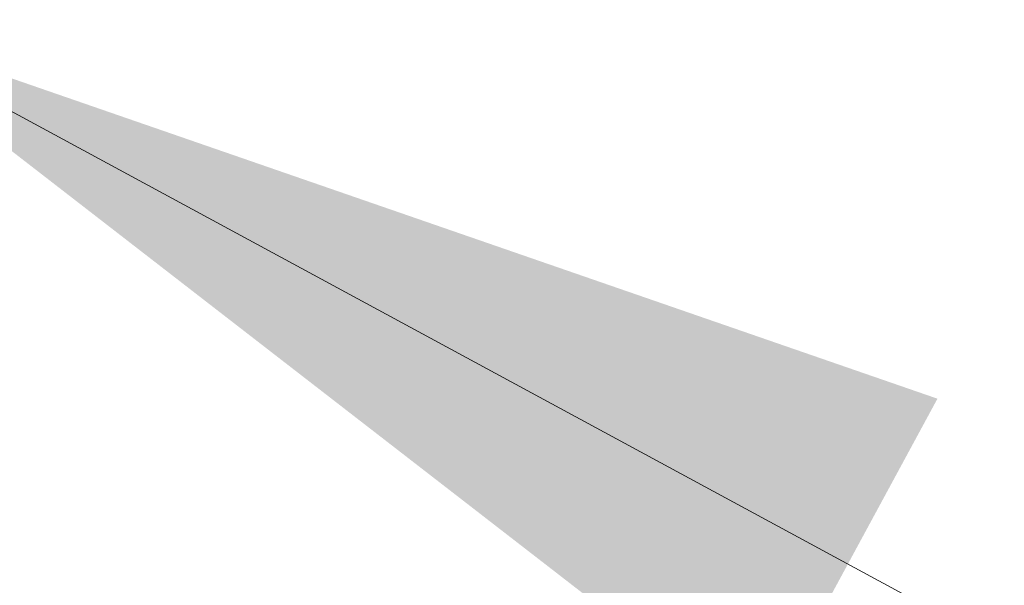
# Model space of a CAD drawing. Header units: inches. Extents: x 16 to 427, y 4 to 276.
# Tile 56 of 111: x 199.11 to 201.31, y 231.97 to 233.23. Entities that reach past the tile are written whole.
import ezdxf

# ---------------------------------------------------------------- set-up
doc = ezdxf.new("R2010")
doc.units = ezdxf.units.IN
doc.header["$LTSCALE"] = 26
doc.header["$MEASUREMENT"] = 0
doc.layers.get('0').update_dxf_attribs({"lineweight": 0})
doc.layers.add('Symbol (ANSI)', color=7, linetype='Continuous', lineweight=5)
doc.styles.add('ROMANS', font='tahoma.ttf')
doc.dimstyles.new('Default (ANSI)$7', dxfattribs={"dimscale": 26, "dimtxt": 0.07, "dimasz": 0.098425, "dimexe": 0.125, "dimexo": 0.0625, "dimgap": 0.031496, "dimtad": 0, "dimtih": 1, "dimtoh": 1, "dimrnd": 1e-08, "dimzin": 0, "dimdsep": 46, "dimtxsty": 'ROMANS', "dimblk": 'Filled-1', "dimcen": 0.09, "dimdle": 0.393701, "dimclrd": 256, "dimclre": 256, "dimclrt": 256, "dimadec": 0, "dimazin": 0, "dimtfac": 0.928571, "dimtofl": 0, "dimtmove": 0, "dimatfit": 3, "dimfxl": 1, "dimtolj": 1, "dimtzin": 0, "dimlwd": -1, "dimlwe": -1, "dimarcsym": 0})

# ---------------------------------------------------------------- blocks, each defined once
blk = doc.blocks.new('Filled-1')
at = {"color": 0}
for p, q in [((0, 0), (-1, 0.17857)), ((-1, 0.17857), (-1, -0.17857)), ((-1, 0), (0, 0)), ((-1, -0.17857), (0, 0))]:
    blk.add_line(p, q, dxfattribs=at)
at = {"color": 0, "flags": 128}
blk.add_lwpolyline([(-1, -0.17857), (0, 0), (-1, 0.17857), (-1, -0.17857)], dxfattribs=at)
at = {"color": 0}
blk.add_solid([(-1, -0.17857), (0, 0), (-1, 0.17857), (-1, -0.17857)], dxfattribs=at)

msp = doc.modelspace()

# ---------------------------------------------------------------- leaders
at = {"layer": 'Symbol (ANSI)', "annotation_type": 0, "has_hookline": 1, "hookline_direction": 0, "text_width": 20.7668}
msp.add_leader([(198.7077, 233.2343), (205.8368, 229.3748), (208.3958, 229.3748)], dimstyle='Default (ANSI)$7', override={"dimtad": 0}, dxfattribs=at)

doc.saveas('drawing.dxf')
